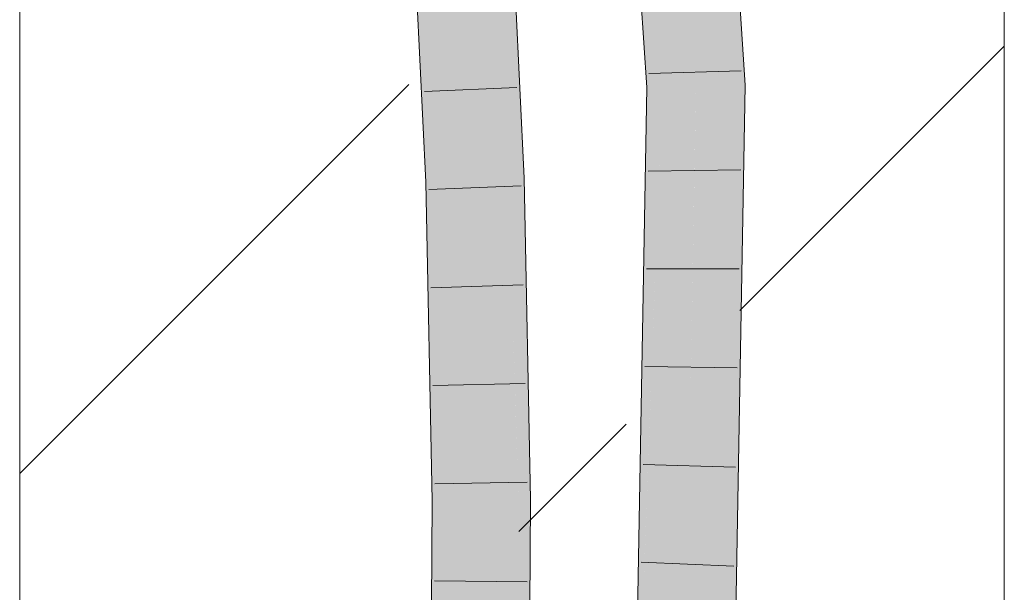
# Model space of a CAD drawing. Extents: x -620 to 300, y 62 to 1107.
# Tile 230 of 256: x 255.06 to 257.56, y 760.92 to 762.37. Entities that reach past the tile are written whole.
import ezdxf
from ezdxf.lldxf.tags import DXFTag

# ---------------------------------------------------------------- set-up
doc = ezdxf.new("R2010")
doc.units = 0
doc.layers.get('0').update_dxf_attribs({"lineweight": 35})
doc.layers.add('E_Detail_Linie_Text_Bem', color=7, linetype='Continuous', lineweight=13)
for name, color, linetype, lineweight, true_color in [('E_Detail_Wandschraffur', 7, 'Continuous', 5, 0xc0c0c0), ('E_Leerrohr 25-A06G9G0X8I', 7, 'Continuous', 9, 0xff8000), ('E_Leerrohr 25-Shading', 7, 'Continuous', 9, 0xff8000)]:
    doc.layers.add(name, color=color, linetype=linetype, lineweight=lineweight, true_color=true_color)
tags = doc.linetypes.add('fein_strichliert', pattern=[4, 1, -2, 1]).pattern_tags.tags
tags[8:9] = [DXFTag(74, 4), DXFTag(75, 0), DXFTag(340, '0'), DXFTag(46, 0.0), DXFTag(50, 0.0), DXFTag(44, 0.0), DXFTag(45, 0.0)]
tags[6:7] = [DXFTag(74, 4), DXFTag(75, 0), DXFTag(340, '0'), DXFTag(46, 0.0), DXFTag(50, 0.0), DXFTag(44, 0.0), DXFTag(45, 0.0)]
tags[4:5] = [DXFTag(74, 4), DXFTag(75, 0), DXFTag(340, '0'), DXFTag(46, 0.0), DXFTag(50, 0.0), DXFTag(44, 0.0), DXFTag(45, 0.0)]

# ---------------------------------------------------------------- blocks, each defined once
blk = doc.blocks.new('Shading-A06G9FMN8I', base_point=(255.3952, 758.4784))
at = {"layer": 'E_Leerrohr 25-Shading', "color": 31, "true_color": 0xfabd7f}
for points in [[(256.13, 761.9628), (256.2184, 761.9664), (256.0126, 764.3984), (256.1008, 764.4039)], [(256.1157, 764.4048), (256.1008, 764.4039), (256.2892, 761.9694), (256.2549, 761.968)], [(256.1008, 764.4039), (256.2184, 761.9664), (256.2549, 761.968)], [(256.1157, 764.4048), (256.2892, 761.9694), (256.1197, 764.4051), (256.2955, 761.9696)], [(256.2955, 761.9696), (256.3066, 761.9701), (256.1197, 764.4051), (256.1891, 764.4094)], [(256.7673, 763.7274), (256.6792, 763.7204), (256.8678, 762.2068), (256.7795, 762.2045)], [(256.6792, 763.7204), (256.5911, 763.7134), (256.7795, 762.2045), (256.6911, 762.2022)], [(256.7774, 762.0882), (256.7795, 762.2045), (256.6891, 762.0848), (256.6911, 762.2022)], [(256.8678, 762.2068), (256.7795, 762.2045), (256.8429, 760.7869), (256.7547, 760.7917)], [(256.6664, 760.7966), (256.7654, 761.4012), (256.6891, 762.0848), (256.7774, 762.0882)], [(256.1462, 761.1523), (256.2346, 761.1534), (256.13, 761.9628), (256.2184, 761.9664)], [(256.2549, 761.968), (256.2184, 761.9664), (256.2663, 761.7365)], [(256.2949, 761.1542), (256.2663, 761.7365), (256.246, 761.1536), (256.2184, 761.9664)], [(256.2184, 761.9664), (256.2346, 761.1534), (256.246, 761.1536)], [(256.2892, 761.9694), (256.2549, 761.968), (256.3161, 761.4979), (256.2663, 761.7365)], [(256.2892, 761.9694), (256.3161, 761.4979), (256.2955, 761.9696), (256.3125, 761.6768)], [(256.3125, 761.6768), (256.3066, 761.9701), (256.2955, 761.9696)], [(256.3161, 761.4979), (256.2663, 761.7365), (256.3229, 761.1546), (256.2949, 761.1542)], [(256.6664, 760.7966), (256.7547, 760.7917), (256.7654, 761.4012)], [(256.1443, 760.8851), (256.2327, 760.8835), (256.1462, 761.1523), (256.2346, 761.1534)], [(256.2346, 761.1534), (256.2327, 760.8835), (256.2363, 760.8835)], [(256.2516, 760.8832), (256.246, 761.1536), (256.2363, 760.8835), (256.2346, 761.1534)], [(256.2949, 761.1542), (256.246, 761.1536), (256.3046, 760.8823), (256.2516, 760.8832)], [(256.3046, 760.8823), (256.3211, 760.882), (256.2949, 761.1542), (256.3229, 761.1546)]]:
    blk.add_solid(points, dxfattribs=at)
at = {"layer": 'E_Leerrohr 25-Shading', "color": 43, "true_color": 0xd7ab7f}
for points in [[(256.3066, 761.9701), (256.3432, 761.9716), (256.1891, 764.4094), (256.2256, 764.4117)], [(256.0049, 764.3979), (255.9761, 764.3962), (256.0981, 761.9615), (256.0934, 761.9613)], [(256.0065, 764.3981), (256.0049, 764.3979), (256.1007, 761.9616), (256.0981, 761.9615)], [(256.0065, 764.3981), (256.1007, 761.9616), (256.0126, 764.3984), (256.1149, 761.9622)], [(256.1149, 761.9622), (256.13, 761.9628), (256.0126, 764.3984)], [(256.8038, 763.7303), (256.7673, 763.7274), (256.9044, 762.2077), (256.8678, 762.2068)], [(256.5911, 763.7134), (256.5546, 763.7105), (256.6826, 762.202), (256.6545, 762.2013)], [(256.6911, 762.2022), (256.5911, 763.7134), (256.6826, 762.202)], [(256.6826, 762.202), (256.6299, 760.7986), (256.6911, 762.2022), (256.6807, 761.9028)], [(256.6299, 760.7986), (256.6826, 762.202), (256.6329, 760.9717)], [(256.6826, 762.202), (256.6545, 762.2013), (256.6329, 760.9717)], [(256.6807, 761.9028), (256.6891, 762.0848), (256.6911, 762.2022)], [(256.9044, 762.2077), (256.8678, 762.2068), (256.8795, 760.7849), (256.8429, 760.7869)], [(256.6664, 760.7966), (256.6891, 762.0848), (256.6416, 760.7979)], [(256.6518, 761.0751), (256.6891, 762.0848), (256.6807, 761.9028)], [(256.0981, 761.9615), (256.0934, 761.9613), (256.0994, 761.6641)], [(256.1007, 761.9616), (256.0981, 761.9615), (256.1029, 761.4855), (256.0994, 761.6641)], [(256.1007, 761.9616), (256.1029, 761.4855), (256.1149, 761.9622), (256.1167, 761.7284)], [(256.1167, 761.7284), (256.13, 761.9628), (256.1149, 761.9622)], [(256.13, 761.9628), (256.1167, 761.7284), (256.1414, 761.1522), (256.1212, 761.1519)], [(256.1462, 761.1523), (256.13, 761.9628), (256.1414, 761.1522)], [(256.3066, 761.9701), (256.3596, 761.1551), (256.3432, 761.9716)], [(256.3125, 761.6768), (256.3428, 761.1548), (256.3066, 761.9701), (256.3596, 761.1551)], [(256.6416, 760.7979), (256.6518, 761.0751), (256.6299, 760.7986), (256.6807, 761.9028)], [(256.1167, 761.7284), (256.1029, 761.4855), (256.1212, 761.1519), (256.1096, 761.1518)], [(256.3125, 761.6768), (256.3357, 761.1548), (256.3428, 761.1548)], [(256.3357, 761.1548), (256.3125, 761.6768), (256.3205, 761.4207)], [(256.3125, 761.6768), (256.3161, 761.4979), (256.3287, 761.1547), (256.3267, 761.1547)], [(256.3161, 761.4979), (256.3229, 761.1546), (256.3267, 761.1547)], [(256.3287, 761.1547), (256.3357, 761.1548), (256.3205, 761.4207)], [(256.1096, 761.1518), (256.1077, 760.8857), (256.1212, 761.1519), (256.1147, 760.8856)], [(256.1212, 761.1519), (256.1147, 760.8856), (256.1414, 761.1522), (256.1365, 760.8852)], [(256.1414, 761.1522), (256.1365, 760.8852), (256.1462, 761.1523), (256.1428, 760.8851)], [(256.1428, 760.8851), (256.1443, 760.8851), (256.1462, 761.1523)], [(256.3229, 761.1546), (256.3211, 760.882), (256.3267, 761.1547), (256.3288, 760.8818)], [(256.3267, 761.1547), (256.3288, 760.8818), (256.3287, 761.1547), (256.331, 760.8818)], [(256.3287, 761.1547), (256.331, 760.8818), (256.3357, 761.1548), (256.3476, 760.8815)], [(256.3357, 761.1548), (256.3476, 760.8815), (256.3428, 761.1548), (256.355, 760.8814)], [(256.355, 760.8814), (256.3577, 760.8813), (256.3428, 761.1548), (256.3596, 761.1551)]]:
    blk.add_solid(points, dxfattribs=at)
blk = doc.blocks.new('Referenz-A06G9G138I')
at = {"layer": 'E_Detail_Linie_Text_Bem', "linetype": 'Continuous', "ltscale": 0.13}
for p, q in [((257.5624, 798.2348), (257.5624, 758.2348)), ((255.0624, 758.2348), (255.0624, 786.2348))]:
    blk.add_line(p, q, dxfattribs=at)
at = {"layer": 'E_Detail_Wandschraffur', "linetype": 'ByBlock', "ltscale": 0.13}
for p, q in [((256.8908, 761.6353), (257.5624, 762.3069)), ((256.3295, 761.0739), (256.602, 761.3464))]:
    blk.add_line(p, q, dxfattribs=at)
at = {"layer": 'E_Detail_Wandschraffur', "linetype": 'fein_strichliert', "ltscale": 0.13}
blk.add_line((255.0624, 761.2211), (256.0508, 762.2094), dxfattribs=at)
at = {"layer": 'E_Leerrohr 25-A06G9G0X8I', "linetype": 'Continuous', "ltscale": 0.13}
for p, q in [((256.3432, 761.9716), (256.2256, 764.4117)), ((256.0934, 761.9613), (255.9761, 764.3962)), ((256.8038, 763.7303), (256.9044, 762.2077)), ((256.5546, 763.7105), (256.6545, 762.2013)), ((256.6596, 762.2375), (256.8945, 762.2438)), ((256.3246, 762.2016), (256.0899, 762.1915)), ((256.6545, 762.2013), (256.6298, 760.7986)), ((256.9044, 762.2077), (256.8795, 760.7849)), ((256.6582, 761.9892), (256.8932, 761.9924)), ((256.1096, 761.1518), (256.0934, 761.9613)), ((256.3361, 761.9516), (256.1013, 761.9421)), ((256.3595, 761.1551), (256.3432, 761.9716)), ((256.6538, 761.7409), (256.8888, 761.7407)), ((256.3412, 761.7006), (256.1063, 761.6931)), ((256.6495, 761.4926), (256.8844, 761.4891)), ((256.3462, 761.4496), (256.1112, 761.4442)), ((256.6451, 761.2443), (256.88, 761.2375)), ((256.3512, 761.1987), (256.1162, 761.1952)), ((256.1077, 760.8857), (256.1096, 761.1518)), ((256.3577, 760.8813), (256.3595, 761.1551)), ((256.6408, 760.996), (256.8755, 760.9858)), ((256.3506, 760.9458), (256.1156, 760.9482))]:
    blk.add_line(p, q, dxfattribs=at)

msp = doc.modelspace()

# ---------------------------------------------------------------- block references
at = {"color": 8, "lineweight": 25, "ltscale": 0.25, "true_color": 0x808080}
msp.add_blockref('Referenz-A06G9G138I', (0, 0), dxfattribs=at)
msp.add_blockref('Shading-A06G9FMN8I', (255.3952, 758.4784))

doc.saveas('drawing.dxf')
